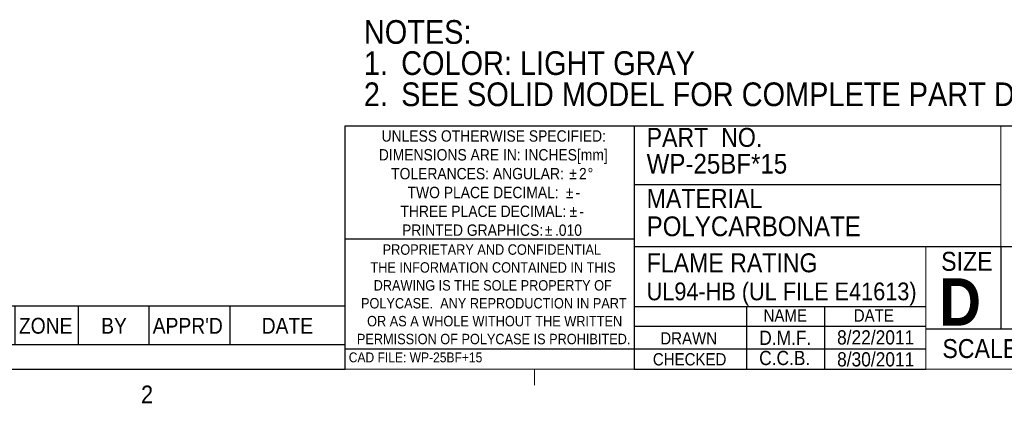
# Model space of a CAD drawing. Header units: inches. Extents: x 0.3 to 33.9, y 0.2 to 21.7.
# Tile 8 of 15: x 26 to 31.2, y 0.3 to 2.3. Entities that reach past the tile are written whole.
import ezdxf

# ---------------------------------------------------------------- set-up
doc = ezdxf.new("R2010")
doc.units = ezdxf.units.IN
doc.header["$MEASUREMENT"] = 0
doc.linetypes.add('SLD-Solid', pattern=[0])
doc.layers.add('FORMAT', color=7, linetype='SLD-Solid')
doc.layers.add('SLD-0', color=7, linetype='SLD-Solid')
doc.styles.add('SLDTEXTSTYLE1', font='GOTHIC.TTF', dxfattribs={"width": 0.913})
doc.styles.add('SLDTEXTSTYLE2', font='GOTHICB.TTF', dxfattribs={"width": 0.913})

# ---------------------------------------------------------------- blocks, each defined once
blk = doc.blocks.new('SW_NOTE_1')
at = {"layer": 'SLD-0', "color": 0, "char_height": 0.125, "attachment_point": 1, "style": 'SLDTEXTSTYLE1'}
for s, insert in [('NOTES:', (0, 0.1597)), ('1.', (0, -0.0047)), ('COLOR: LIGHT GRAY', (0.1969, -0.0047)), ('2.', (0, -0.1691)), ('SEE SOLID MODEL FOR COMPLETE PART DEFINITION.', (0.1969, -0.1691))]:
    blk.add_mtext(s, dxfattribs=dict(at, insert=insert))
blk = doc.blocks.new('SW_NOTE_2')
at = {"layer": 'FORMAT', "color": 0, "char_height": 0.06, "attachment_point": 2, "style": 'SLDTEXTSTYLE1'}
for s, insert in [('UNLESS OTHERWISE SPECIFIED:', (0.5672, 0.0766)), ('DIMENSIONS ARE IN: INCHES[mm]', (0.5648, -0.0227)), ('TOLERANCES: ANGULAR: ', (0.4813, -0.1221)), ('%%p', (0.9859, -0.1221)), ('2', (1.0375, -0.1221)), ('%%d', (1.0774, -0.1221)), ('TWO PLACE DECIMAL: ', (0.511, -0.2215)), ('%%p', (0.9679, -0.2215)), ('-', (1.011, -0.2215)), ('THREE PLACE DECIMAL: ', (0.5121, -0.3208)), ('%%p', (0.9875, -0.3208)), ('-', (1.0306, -0.3208)), ('%%p', (0.8567, -0.4202)), ('PRINTED GRAPHICS: ', (0.4556, -0.4202)), ('.010', (0.9616, -0.4202))]:
    blk.add_mtext(s, dxfattribs=dict(at, insert=insert))
blk = doc.blocks.new('SW_NOTE_4')
at = {"layer": 'FORMAT', "color": 0, "char_height": 0.055, "attachment_point": 2, "style": 'SLDTEXTSTYLE1'}
for s, insert in [('PROPRIETARY AND CONFIDENTIAL', (0.5827, 0.0703)), ('THE INFORMATION CONTAINED IN THIS', (0.5892, -0.0241)), ('DRAWING IS THE SOLE PROPERTY OF', (0.5875, -0.1185)), ('POLYCASE.  ANY REPRODUCTION IN PART ', (0.5935, -0.2129)), ('OR AS A WHOLE WITHOUT THE WRITTEN ', (0.5977, -0.3072)), ('PERMISSION OF POLYCASE IS PROHIBITED.', (0.5923, -0.4016))]:
    blk.add_mtext(s, dxfattribs=dict(at, insert=insert))
blk = doc.blocks.new('SW_TABLEANNOTATION_0')
at = {"layer": 'SLD-0', "color": 0}
for p, q in [((0, 0), (0, -0.3333)), ((4.4719, 0), (0, 0)), ((0.2775, 0), (0.2775, -0.2036)), ((2.7288, 0), (2.7288, -0.2036)), ((3.0624, 0), (3.0624, -0.2036)), ((3.4352, 0), (3.4352, -0.2036)), ((3.8628, 0), (3.8628, -0.2036)), ((4.4719, -0.3333), (4.4719, 0)), ((0, -0.2036), (4.4719, -0.2036)), ((0, -0.3333), (4.4719, -0.3333))]:
    blk.add_line(p, q, dxfattribs=at)
at = {"layer": 'SLD-0', "color": 0, "attachment_point": 1, "style": 'SLDTEXTSTYLE1'}
for s, insert, char_height in [('REV.', (0.0209, -0.0625), 0.08333), ('DESCRIPTION', (1.1543, -0.0625), 0.083333), ('ZONE', (2.7497, -0.0625), 0.08333), ('BY', (3.1841, -0.0625), 0.08333), ("APPR'D", (3.4561, -0.0625), 0.08333), ('DATE', (4.0314, -0.0625), 0.08333), ('REVISIONS', (1.9634, -0.2291), 0.08333)]:
    blk.add_mtext(s, dxfattribs=dict(at, insert=insert, char_height=char_height))

msp = doc.modelspace()

# ---------------------------------------------------------------- linework, layer by layer
at = {"color": 7, "linetype": 'SLD-Solid', "lineweight": 0}
for p, q in [((33.51583, 0.46397), (0.51583, 0.46397)), ((28.69017, 0.46397), (28.69017, 0.37917))]:
    msp.add_line(p, q, dxfattribs=at)
at = {"layer": 'SLD-0', "color": 7}
for p, q in [((27.69116, 0.46397), (27.69116, 1.74719)), ((27.69116, 1.74719), (33.51583, 1.74719)), ((29.2172, 1.74719), (29.2172, 0.46397)), ((31.15265, 1.437), (29.2172, 1.437)), ((29.2172, 1.15001), (27.69116, 1.15001)), ((29.2172, 1.11196), (30.75711, 1.11196)), ((30.75711, 1.11196), (33.51583, 1.11196)), ((31.15265, 1.11196), (31.15265, 0.67685)), ((30.75711, 0.79269), (29.2172, 0.79269)), ((29.80953, 0.79269), (29.80953, 0.46397)), ((30.22116, 0.79269), (30.22116, 0.46397)), ((29.2172, 0.69103), (30.75711, 0.69103)), ((30.75711, 0.67685), (33.51583, 0.67685)), ((27.69116, 0.57191), (30.75711, 0.57191)), ((29.2172, 0.46397), (30.75711, 0.46397))]:
    msp.add_line(p, q, dxfattribs=at)
at = {"layer": 'SLD-0', "color": 7, "lineweight": 0}
for p, q in [((31.15265, 1.11196), (31.15265, 1.74719)), ((30.75711, 1.11196), (30.75711, 0.46397))]:
    msp.add_line(p, q, dxfattribs=at)

# ---------------------------------------------------------------- block references
at = {"layer": 'FORMAT', "color": 7}
for name, p in [('SW_NOTE_2', (27.90873, 1.64776)), ('SW_NOTE_4', (27.883, 1.05228))]:
    msp.add_blockref(name, p, dxfattribs=at)
at = {"layer": 'SLD-0', "color": 7}
msp.add_blockref('SW_NOTE_1', (27.7902, 2.14596), dxfattribs=at)
at = {"layer": 'SLD-0'}
msp.add_blockref('SW_TABLEANNOTATION_0', (23.2193, 0.79722), dxfattribs=at)

# ---------------------------------------------------------------- texts
at = {"color": 7, "linetype": 'Continuous', "lineweight": 0, "insert": (26.61383, 0.37779), "char_height": 0.09375, "attachment_point": 1, "style": 'SLDTEXTSTYLE1'}
msp.add_mtext('2', dxfattribs=at)
at = {"layer": 'FORMAT', "color": 7}
for s, insert, char_height, attachment_point, style in [('PART  NO.', (29.28309, 1.73698), 0.1, 1, 'SLDTEXTSTYLE1'), ('WP-25BF*15', (29.28309, 1.59999), 0.104167, 1, 'SLDTEXTSTYLE1'), ('MATERIAL', (29.28309, 1.41448), 0.1, 1, 'SLDTEXTSTYLE1'), ('POLYCARBONATE', (29.28309, 1.26996), 0.1041667, 1, 'SLDTEXTSTYLE1'), ('FLAME RATING', (29.28309, 1.07525), 0.1, 1, 'SLDTEXTSTYLE1'), ('SIZE', (30.83786, 1.08299), 0.1, 1, 'SLDTEXTSTYLE1'), ('D', (30.82808, 0.94389), 0.25, 1, 'SLDTEXTSTYLE2'), ('UL94-HB (UL FILE E41613)', (29.28309, 0.9213), 0.09375, 1, 'SLDTEXTSTYLE1'), ('NAME', (30.01487, 0.77969), 0.065, 2, 'SLDTEXTSTYLE1'), ('DATE', (30.48238, 0.77969), 0.065, 2, 'SLDTEXTSTYLE1'), ('DRAWN', (29.35533, 0.65929), 0.065, 1, 'SLDTEXTSTYLE1'), ('D.M.F.', (30.01496, 0.66712), 0.075, 2, 'SLDTEXTSTYLE1'), ('8/22/2011', (30.49209, 0.66928), 0.075, 2, 'SLDTEXTSTYLE1'), ('SCALE: 1:1', (30.84451, 0.62282), 0.1, 1, 'SLDTEXTSTYLE1'), ('CAD FILE: WP-25BF+15', (27.71044, 0.55234), 0.0520833, 1, 'SLDTEXTSTYLE1'), ('CHECKED', (29.316, 0.54855), 0.065, 1, 'SLDTEXTSTYLE1'), ('C.C.B.', (30.01199, 0.56054), 0.075, 2, 'SLDTEXTSTYLE1'), ('8/30/2011', (30.49228, 0.55355), 0.075, 2, 'SLDTEXTSTYLE1')]:
    msp.add_mtext(s, dxfattribs=dict(at, insert=insert, char_height=char_height, attachment_point=attachment_point, style=style))

doc.saveas('drawing.dxf')
